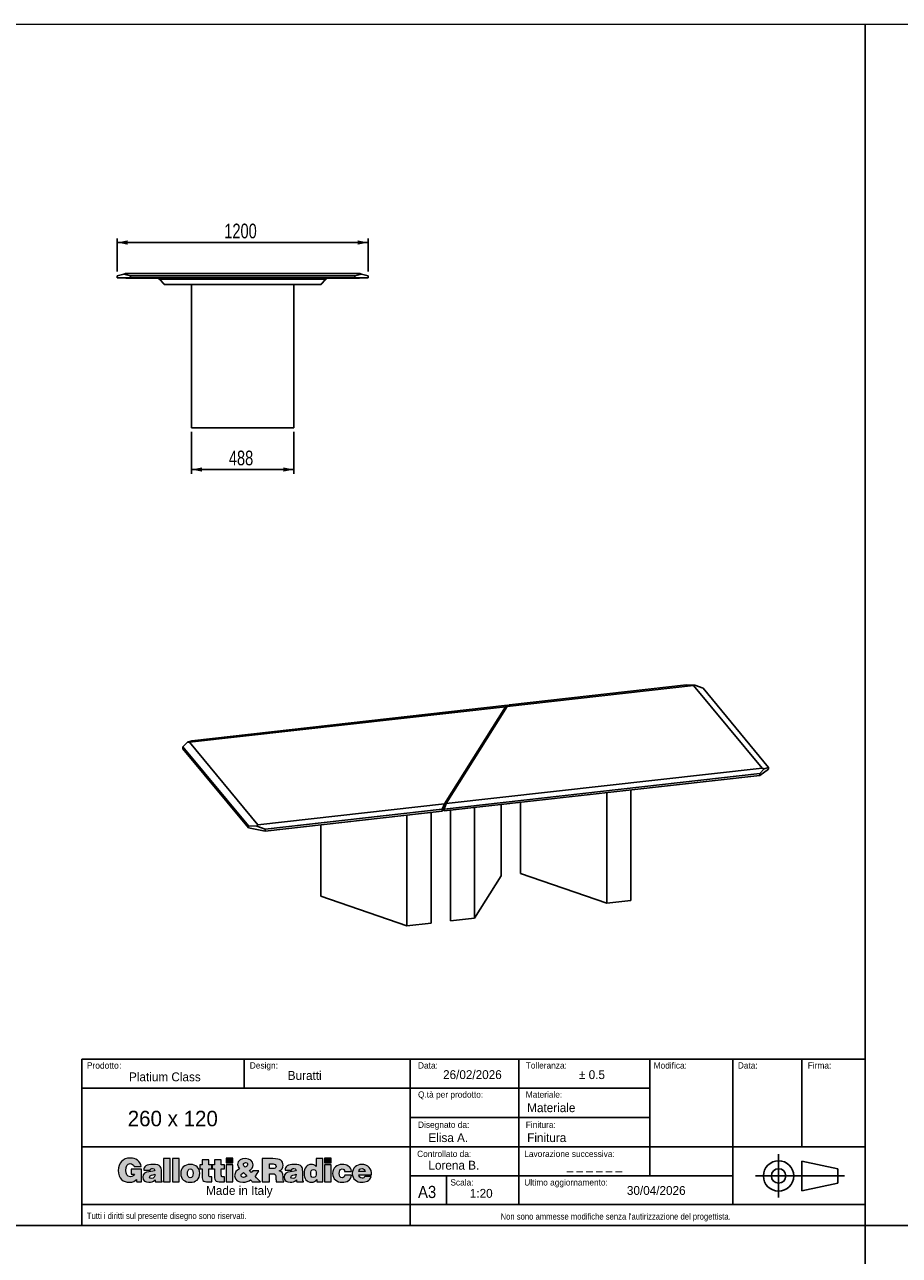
# Model space of a CAD drawing. Header units: millimetres. Extents: x 100 to 18140, y -17694 to 5840.
# Tile 15 of 19: x 4282 to 8464, y -44 to 5840. Entities that reach past the tile are written whole.
import ezdxf

# ---------------------------------------------------------------- set-up
doc = ezdxf.new("R2010")
doc.units = ezdxf.units.MM
doc.header["$LTSCALE"] = 20
doc.linetypes.add('PHANTOM', pattern=[12.7, 6.35, -1.27, 1.27, -1.27, 1.27, -1.27])
doc.layers.add('ANNOTAZIONI', color=8, linetype='Continuous')
doc.styles.add('SLDTEXTSTYLE1', font='GOTHIC.TTF', dxfattribs={"width": 0.913})
doc.styles.add('SLDTEXTSTYLE2', font='arial.ttf', dxfattribs={"width": 0.948})
doc.styles.add('SLDTEXTSTYLE3', font='arial.ttf', dxfattribs={"width": 0.948})
doc.styles.add('SLDTEXTSTYLE4', font='ARIALN.TTF', dxfattribs={"width": 0.87})
doc.dimstyles.new('SLDDIMSTYLE0', dxfattribs={"dimtxt": 70, "dimasz": 50, "dimexe": 0, "dimexo": 0.0625, "dimgap": 17.5, "dimtad": 1, "dimdec": 1, "dimrnd": 1e-09, "dimzin": 12, "dimdsep": 46, "dimtxsty": 'SLDTEXTSTYLE4', "dimsah": 1, "dimcen": 0.09, "dimadec": 0, "dimazin": 3, "dimtfac": 1, "dimtdec": 1, "dimtofl": 0, "dimtmove": 0, "dimatfit": 3, "dimfxl": 1, "dimfrac": 2, "dimtolj": 1, "dimtzin": 12, "dimarcsym": 0})

# ---------------------------------------------------------------- blocks, each defined once
blk = doc.blocks.new('logo_punti di controllo')
at = {"layer": 'ANNOTAZIONI'}
h = blk.add_hatch(color=256, dxfattribs=at)
edge = h.paths.add_edge_path(flags=0)
edge.add_line((564, 61), (564, 214))
edge.add_line((564, 214), (440, 214))
edge.add_line((440, 214), (440, 154))
edge.add_line((440, 154), (480, 154))
edge.add_spline(control_points=[(480, 154), (476, 135), (452, 122), (434, 122), (388, 122), (376, 158), (376, 197), (376, 246), (393, 278), (429, 278), (452, 278), (468, 266), (475, 243)], knot_values=[31.661, 31.661, 31.661, 31.661, 32.661, 32.661, 32.661, 33.661, 33.661, 33.661, 34.661, 34.661, 34.661, 35.661, 35.661, 35.661, 35.661], weights=[1, 1, 1, 1, 1, 1, 1, 1, 1, 1, 1, 1, 1], degree=3, periodic=0)
edge.add_line((475, 243), (561, 243))
edge.add_spline(control_points=[(561, 243), (550, 311), (496, 345), (430, 345), (341, 345), (286, 285), (286, 197), (286, 100), (349, 55), (419, 55), (463, 55), (488, 71), (502, 88)], knot_values=[47.825, 47.825, 47.825, 47.825, 48.825, 48.825, 48.825, 49.825, 49.825, 49.825, 50.825, 50.825, 50.825, 51.825, 51.825, 51.825, 51.825], weights=[1, 1, 1, 1, 1, 1, 1, 1, 1, 1, 1, 1, 1], degree=3, periodic=0)
edge.add_line((502, 88), (506, 61))
edge.add_line((506, 61), (564, 61))
for points in [[(908, 62), (908, 338), (828, 338), (828, 62)], [(1015, 62), (1015, 338), (935, 338), (935, 62)], [(1577, 345), (1577, 289), (1657, 289), (1657, 345)], [(2752, 345), (2752, 289), (2832, 289), (2832, 345)], [(1657, 62), (1657, 263), (1577, 263), (1577, 62)], [(2832, 62), (2832, 263), (2752, 263), (2752, 62)]]:
    blk.add_hatch(color=256, dxfattribs=at).paths.add_polyline_path(points, flags=0)
h = blk.add_hatch(color=256, dxfattribs=at)
edge = h.paths.add_edge_path(flags=0)
edge.add_line((1405, 62), (1405, 119))
edge.add_spline(control_points=[(1405, 119), (1401, 119), (1396, 119), (1392, 119), (1370, 119), (1367, 126), (1367, 144), (1367, 168), (1367, 193), (1367, 217)], knot_values=[0, 0, 0, 0, 1.792, 1.792, 1.792, 2.792, 2.792, 2.792, 13.111, 13.111, 13.111, 13.111], weights=[1, 1, 1, 1, 1, 1, 1, 1, 1, 1], degree=3, periodic=0)
edge.add_line((1367, 217), (1406, 217))
edge.add_line((1406, 217), (1406, 263))
edge.add_line((1406, 263), (1367, 263))
edge.add_line((1367, 263), (1367, 325))
edge.add_line((1367, 325), (1289, 325))
edge.add_line((1289, 325), (1289, 263))
edge.add_line((1289, 263), (1259, 263))
edge.add_line((1259, 263), (1259, 217))
edge.add_line((1259, 217), (1288, 217))
edge.add_spline(control_points=[(1288, 217), (1288, 189), (1288, 161), (1288, 133), (1288, 64), (1300, 56), (1405, 62)], knot_values=[74.044, 74.044, 74.044, 74.044, 85.937, 85.937, 85.937, 86.937, 86.937, 86.937, 86.937], weights=[1, 1, 1, 1, 1, 1, 1], degree=3, periodic=0)
h = blk.add_hatch(color=256, dxfattribs=at)
edge = h.paths.add_edge_path(flags=0)
edge.add_line((1554, 62), (1554, 119))
edge.add_spline(control_points=[(1554, 119), (1550, 119), (1546, 119), (1542, 119), (1520, 119), (1517, 126), (1517, 144), (1517, 168), (1517, 193), (1517, 217)], knot_values=[0, 0, 0, 0, 1.792, 1.792, 1.792, 2.792, 2.792, 2.792, 13.111, 13.111, 13.111, 13.111], weights=[1, 1, 1, 1, 1, 1, 1, 1, 1, 1], degree=3, periodic=0)
edge.add_line((1517, 217), (1555, 217))
edge.add_line((1555, 217), (1555, 263))
edge.add_line((1555, 263), (1517, 263))
edge.add_line((1517, 263), (1517, 325))
edge.add_line((1517, 325), (1438, 325))
edge.add_line((1438, 325), (1438, 263))
edge.add_line((1438, 263), (1409, 263))
edge.add_line((1409, 263), (1409, 217))
edge.add_line((1409, 217), (1437, 217))
edge.add_spline(control_points=[(1437, 217), (1437, 189), (1437, 161), (1437, 133), (1437, 64), (1450, 56), (1554, 62)], knot_values=[74.041, 74.041, 74.041, 74.041, 85.934, 85.934, 85.934, 86.934, 86.934, 86.934, 86.934], weights=[1, 1, 1, 1, 1, 1, 1], degree=3, periodic=0)
h = blk.add_hatch(color=256, dxfattribs=at)
edge = h.paths.add_edge_path(flags=0)
edge.add_line((1866, 85), (1888, 62))
edge.add_line((1888, 62), (1984, 62))
edge.add_line((1984, 62), (1921, 127))
edge.add_spline(control_points=[(1921, 127), (1940, 147), (1954, 170), (1967, 194)], knot_values=[26.367462, 26.367462, 26.367462, 26.367462, 27.367462, 27.367462, 27.367462, 27.367462], weights=[1, 1, 1, 1], degree=3, periodic=0)
edge.add_line((1967, 194), (1894, 194))
edge.add_spline(control_points=[(1894, 194), (1890, 185), (1884, 177), (1876, 171)], knot_values=[37.686462, 37.686462, 37.686462, 37.686462, 38.686462, 38.686462, 38.686462, 38.686462], weights=[1, 1, 1, 1], degree=3, periodic=0)
edge.add_line((1876, 171), (1853, 195))
edge.add_spline(control_points=[(1853, 195), (1881, 211), (1897, 232), (1897, 265), (1897, 310), (1856, 338), (1805, 338), (1762, 338), (1712, 321), (1712, 269), (1712, 248), (1721, 232), (1735, 217)], knot_values=[43.525807, 43.525807, 43.525807, 43.525807, 44.525807, 44.525807, 44.525807, 45.525807, 45.525807, 45.525807, 46.525807, 46.525807, 46.525807, 47.525807, 47.525807, 47.525807, 47.525807], weights=[1, 1, 1, 1, 1, 1, 1, 1, 1, 1, 1, 1, 1], degree=3, periodic=0)
edge.add_spline(control_points=[(1735, 217), (1700, 200), (1677, 172), (1677, 131), (1677, 78), (1724, 55), (1775, 55), (1811, 55), (1848, 70), (1866, 85)], knot_values=[47.525807, 47.525807, 47.525807, 47.525807, 48.525807, 48.525807, 48.525807, 49.525807, 49.525807, 49.525807, 50.525807, 50.525807, 50.525807, 50.525807], weights=[1, 1, 1, 1, 1, 1, 1, 1, 1, 1], degree=3, periodic=0)
edge = h.paths.add_edge_path(flags=0)
edge.add_line((1784, 172), (1820, 134))
edge.add_spline(control_points=[(1820, 134), (1825, 129), (1823, 130), (1812, 123)], knot_values=[0, 0, 0, 0, 1, 1, 1, 1], weights=[1, 1, 1, 1], degree=3, periodic=0)
edge.add_spline(control_points=[(1812, 123), (1804, 119), (1790, 113), (1781, 113), (1765, 113), (1754, 122), (1754, 139), (1754, 154), (1769, 164), (1784, 172)], knot_values=[1, 1, 1, 1, 2, 2, 2, 3, 3, 3, 4, 4, 4, 4], weights=[1, 1, 1, 1, 1, 1, 1, 1, 1, 1], degree=3, periodic=0)
edge = h.paths.add_edge_path(flags=0)
edge.add_spline(control_points=[(1804, 237), (1791, 246), (1781, 256), (1781, 269), (1781, 285), (1794, 290), (1807, 290)], knot_values=[2, 2, 2, 2, 3, 3, 3, 4, 4, 4, 4], weights=[1, 1, 1, 1, 1, 1, 1], degree=3, periodic=0)
edge.add_spline(control_points=[(1807, 290), (1816, 290), (1827, 286), (1831, 278)], knot_values=[0, 0, 0, 0, 1, 1, 1, 1], weights=[1, 1, 1, 1], degree=3, periodic=0)
edge.add_spline(control_points=[(1831, 278), (1838, 255), (1822, 246), (1804, 237)], knot_values=[1, 1, 1, 1, 2, 2, 2, 2], weights=[1, 1, 1, 1], degree=3, periodic=0)
h = blk.add_hatch(color=256, dxfattribs=at)
edge = h.paths.add_edge_path(flags=0)
edge.add_line((2094, 158), (2122, 158))
edge.add_spline(control_points=[(2122, 158), (2164, 158), (2170, 146), (2170, 110), (2170, 86), (2172, 68), (2175, 62)], knot_values=[0, 0, 0, 0, 1, 1, 1, 2, 2, 2, 2], weights=[1, 1, 1, 1, 1, 1, 1], degree=3, periodic=0)
edge.add_line((2175, 62), (2266, 62))
edge.add_line((2266, 62), (2266, 70))
edge.add_spline(control_points=[(2266, 70), (2256, 70), (2257, 83), (2257, 119), (2257, 174), (2239, 181), (2210, 192)], knot_values=[16.174, 16.174, 16.174, 16.174, 17.174, 17.174, 17.174, 18.174, 18.174, 18.174, 18.174], weights=[1, 1, 1, 1, 1, 1, 1], degree=3, periodic=0)
edge.add_spline(control_points=[(2210, 192), (2242, 201), (2256, 228), (2256, 259), (2256, 313), (2226, 338), (2134, 338), (2091, 338), (2047, 338), (2004, 338)], knot_values=[18.174, 18.174, 18.174, 18.174, 19.174, 19.174, 19.174, 20.174, 20.174, 20.174, 38.639, 38.639, 38.639, 38.639], weights=[1, 1, 1, 1, 1, 1, 1, 1, 1, 1], degree=3, periodic=0)
edge.add_line((2004, 338), (2004, 62))
edge.add_line((2004, 62), (2094, 62))
edge.add_line((2094, 62), (2094, 158))
edge = h.paths.add_edge_path(flags=0)
edge.add_line((2094, 219), (2094, 274))
edge.add_spline(control_points=[(2094, 274), (2108, 274), (2122, 274), (2136, 274), (2157, 274), (2173, 264), (2173, 245), (2173, 226), (2158, 219), (2130, 219), (2118, 219), (2106, 219), (2094, 219)], knot_values=[0, 0, 0, 0, 5.974, 5.974, 5.974, 6.974, 6.974, 6.974, 7.974, 7.974, 7.974, 13.024, 13.024, 13.024, 13.024], weights=[1, 1, 1, 1, 1, 1, 1, 1, 1, 1, 1, 1, 1], degree=3, periodic=0)
h = blk.add_hatch(color=256, dxfattribs=at)
edge = h.paths.add_edge_path(flags=0)
edge.add_line((2659, 62), (2730, 62))
edge.add_line((2730, 62), (2730, 338))
edge.add_line((2730, 338), (2651, 338))
edge.add_line((2651, 338), (2651, 243))
edge.add_spline(control_points=[(2651, 243), (2634, 262), (2616, 269), (2591, 269), (2543, 269), (2506, 225), (2506, 159), (2506, 102), (2537, 56), (2597, 56), (2623, 56), (2640, 64), (2659, 89)], knot_values=[63.921, 63.921, 63.921, 63.921, 64.921, 64.921, 64.921, 65.921, 65.921, 65.921, 66.921, 66.921, 66.921, 67.921, 67.921, 67.921, 67.921], weights=[1, 1, 1, 1, 1, 1, 1, 1, 1, 1, 1, 1, 1], degree=3, periodic=0)
edge.add_line((2659, 89), (2659, 62))
edge = h.paths.add_edge_path(flags=0)
edge.add_spline(control_points=[(2619, 207), (2646, 207), (2653, 183), (2653, 161), (2653, 137), (2645, 114), (2617, 114)], knot_values=[2, 2, 2, 2, 3, 3, 3, 4, 4, 4, 4], weights=[1, 1, 1, 1, 1, 1, 1], degree=3, periodic=0)
edge.add_spline(control_points=[(2617, 114), (2591, 114), (2586, 138), (2586, 159), (2586, 182), (2593, 207), (2619, 207)], knot_values=[0, 0, 0, 0, 1, 1, 1, 2, 2, 2, 2], weights=[1, 1, 1, 1, 1, 1, 1], degree=3, periodic=0)
h = blk.add_hatch(color=256, dxfattribs=at)
edge = h.paths.add_edge_path(flags=0)
edge.add_line((730, 62), (812, 62))
edge.add_line((812, 62), (812, 66))
edge.add_spline(control_points=[(812, 66), (802, 74), (802, 80), (802, 92), (802, 123), (802, 154), (802, 185), (802, 233), (796, 269), (701, 269), (621, 269), (591, 244), (591, 201)], knot_values=[0.543, 0.543, 0.543, 0.543, 1.543, 1.543, 1.543, 14.848, 14.848, 14.848, 15.848, 15.848, 15.848, 16.848, 16.848, 16.848, 16.848], weights=[1, 1, 1, 1, 1, 1, 1, 1, 1, 1, 1, 1, 1], degree=3, periodic=0)
edge.add_line((591, 201), (668, 201))
edge.add_spline(control_points=[(668, 201), (670, 218), (685, 221), (696, 221), (704, 221), (722, 219), (722, 204), (722, 167), (579, 208), (579, 117), (579, 75), (613, 56), (651, 56), (680, 56), (703, 62), (726, 84)], knot_values=[27.71, 27.71, 27.71, 27.71, 28.71, 28.71, 28.71, 29.71, 29.71, 29.71, 30.71, 30.71, 30.71, 31.71, 31.71, 31.71, 32.71, 32.71, 32.71, 32.71], weights=[1, 1, 1, 1, 1, 1, 1, 1, 1, 1, 1, 1, 1, 1, 1, 1], degree=3, periodic=0)
edge.add_line((726, 84), (730, 62))
edge = h.paths.add_edge_path(flags=0)
edge.add_spline(control_points=[(722, 151), (724, 123), (715, 102), (687, 102)], knot_values=[2, 2, 2, 2, 3, 3, 3, 3], weights=[1, 1, 1, 1], degree=3, periodic=0)
edge.add_spline(control_points=[(687, 102), (671, 102), (661, 108), (661, 118), (661, 144), (696, 138), (722, 151)], knot_values=[0, 0, 0, 0, 1, 1, 1, 2, 2, 2, 2], weights=[1, 1, 1, 1, 1, 1, 1], degree=3, periodic=0)
h = blk.add_hatch(color=256, dxfattribs=at)
edge = h.paths.add_edge_path(flags=0)
edge.add_spline(control_points=[(1260, 164), (1260, 227), (1217, 269), (1146, 269), (1078, 269), (1032, 230), (1032, 160)], knot_values=[2, 2, 2, 2, 3, 3, 3, 4, 4, 4, 4], weights=[1, 1, 1, 1, 1, 1, 1], degree=3, periodic=0)
edge.add_spline(control_points=[(1032, 160), (1032, 92), (1082, 56), (1146, 56), (1211, 56), (1260, 91), (1260, 164)], knot_values=[0, 0, 0, 0, 1, 1, 1, 2, 2, 2, 2], weights=[1, 1, 1, 1, 1, 1, 1], degree=3, periodic=0)
edge = h.paths.add_edge_path(flags=0)
edge.add_spline(control_points=[(1146, 110), (1126, 110), (1112, 126), (1112, 164), (1112, 187), (1120, 215), (1147, 215)], knot_values=[2, 2, 2, 2, 3, 3, 3, 4, 4, 4, 4], weights=[1, 1, 1, 1, 1, 1, 1], degree=3, periodic=0)
edge.add_spline(control_points=[(1147, 215), (1168, 216), (1181, 194), (1181, 164), (1181, 126), (1168, 110), (1146, 110)], knot_values=[0, 0, 0, 0, 1, 1, 1, 2, 2, 2, 2], weights=[1, 1, 1, 1, 1, 1, 1], degree=3, periodic=0)
h = blk.add_hatch(color=256, dxfattribs=at)
edge = h.paths.add_edge_path(flags=0)
edge.add_line((2419, 62), (2501, 62))
edge.add_line((2501, 62), (2501, 66))
edge.add_spline(control_points=[(2501, 66), (2491, 74), (2490, 80), (2490, 92), (2490, 123), (2490, 154), (2490, 185), (2490, 233), (2485, 269), (2390, 269), (2310, 269), (2280, 244), (2280, 201)], knot_values=[0.543, 0.543, 0.543, 0.543, 1.543, 1.543, 1.543, 14.848, 14.848, 14.848, 15.848, 15.848, 15.848, 16.848, 16.848, 16.848, 16.848], weights=[1, 1, 1, 1, 1, 1, 1, 1, 1, 1, 1, 1, 1], degree=3, periodic=0)
edge.add_line((2280, 201), (2357, 201))
edge.add_spline(control_points=[(2357, 201), (2358, 218), (2373, 221), (2385, 221), (2393, 221), (2411, 219), (2411, 204), (2411, 167), (2268, 208), (2268, 117), (2268, 75), (2301, 56), (2339, 56), (2369, 56), (2392, 62), (2415, 84)], knot_values=[27.709, 27.709, 27.709, 27.709, 28.709, 28.709, 28.709, 29.709, 29.709, 29.709, 30.709, 30.709, 30.709, 31.709, 31.709, 31.709, 32.709, 32.709, 32.709, 32.709], weights=[1, 1, 1, 1, 1, 1, 1, 1, 1, 1, 1, 1, 1, 1, 1, 1], degree=3, periodic=0)
edge.add_line((2415, 84), (2419, 62))
edge = h.paths.add_edge_path(flags=0)
edge.add_spline(control_points=[(2411, 151), (2412, 123), (2403, 102), (2375, 102)], knot_values=[2, 2, 2, 2, 3, 3, 3, 3], weights=[1, 1, 1, 1], degree=3, periodic=0)
edge.add_spline(control_points=[(2375, 102), (2360, 102), (2350, 108), (2350, 118), (2350, 144), (2385, 138), (2411, 151)], knot_values=[0, 0, 0, 0, 1, 1, 1, 2, 2, 2, 2], weights=[1, 1, 1, 1, 1, 1, 1], degree=3, periodic=0)
h = blk.add_hatch(color=256, dxfattribs=at)
edge = h.paths.add_edge_path(flags=0)
edge.add_line((2991, 186), (3072, 186))
edge.add_spline(control_points=[(3072, 186), (3067, 246), (3016, 269), (2962, 269), (2896, 269), (2848, 229), (2848, 161), (2848, 93), (2898, 56), (2962, 56), (3018, 56), (3067, 79), (3074, 140)], knot_values=[0, 0, 0, 0, 1, 1, 1, 2, 2, 2, 3, 3, 3, 4, 4, 4, 4], weights=[1, 1, 1, 1, 1, 1, 1, 1, 1, 1, 1, 1, 1], degree=3, periodic=0)
edge.add_line((3074, 140), (2993, 140))
edge.add_spline(control_points=[(2993, 140), (2991, 124), (2983, 110), (2962, 110), (2939, 110), (2927, 130), (2927, 160), (2927, 184), (2932, 215), (2962, 215), (2971, 215), (2978, 212), (2983, 207)], knot_values=[15.404, 15.404, 15.404, 15.404, 16.404, 16.404, 16.404, 17.404, 17.404, 17.404, 18.404, 18.404, 18.404, 19.404, 19.404, 19.404, 19.404], weights=[1, 1, 1, 1, 1, 1, 1, 1, 1, 1, 1, 1, 1], degree=3, periodic=0)
edge.add_spline(control_points=[(2983, 207), (2988, 202), (2991, 195), (2991, 186)], knot_values=[19.404, 19.404, 19.404, 19.404, 20.404, 20.404, 20.404, 20.404], weights=[1, 1, 1, 1], degree=3, periodic=0)
h = blk.add_hatch(color=256, dxfattribs=at)
edge = h.paths.add_edge_path(flags=0)
edge.add_line((3162, 144), (3314, 144))
edge.add_spline(control_points=[(3314, 144), (3316, 217), (3271, 269), (3196, 269), (3132, 269), (3083, 226), (3083, 161), (3083, 93), (3132, 56), (3197, 56), (3244, 56), (3294, 73), (3308, 123)], knot_values=[0, 0, 0, 0, 1, 1, 1, 2, 2, 2, 3, 3, 3, 4, 4, 4, 4], weights=[1, 1, 1, 1, 1, 1, 1, 1, 1, 1, 1, 1, 1], degree=3, periodic=0)
edge.add_line((3308, 123), (3232, 123))
edge.add_spline(control_points=[(3232, 123), (3226, 111), (3214, 105), (3202, 105), (3181, 105), (3162, 121), (3162, 144)], knot_values=[14.806, 14.806, 14.806, 14.806, 15.806, 15.806, 15.806, 16.806, 16.806, 16.806, 16.806], weights=[1, 1, 1, 1, 1, 1, 1], degree=3, periodic=0)
edge = h.paths.add_edge_path(flags=0)
edge.add_line((3235, 185), (3162, 185))
edge.add_spline(control_points=[(3162, 185), (3162, 207), (3176, 220), (3199, 220), (3218, 220), (3235, 203), (3235, 185)], knot_values=[0, 0, 0, 0, 1, 1, 1, 2, 2, 2, 2], weights=[1, 1, 1, 1, 1, 1, 1], degree=3, periodic=0)
at = {"color": 7, "linetype": 'Continuous', "lineweight": 18}
for points, knots in [([(561, 243), (550, 311), (496, 345), (430, 345), (341, 345), (286, 285), (286, 197), (286, 100), (349, 55), (419, 55), (463, 55), (488, 71), (502, 88)], [47.825, 47.825, 47.825, 47.825, 48.825, 48.825, 48.825, 49.825, 49.825, 49.825, 50.825, 50.825, 50.825, 51.825, 51.825, 51.825, 51.825]), ([(1853, 195), (1881, 211), (1897, 232), (1897, 265), (1897, 310), (1856, 338), (1805, 338), (1762, 338), (1712, 321), (1712, 269), (1712, 248), (1721, 232), (1735, 217)], [43.525807, 43.525807, 43.525807, 43.525807, 44.525807, 44.525807, 44.525807, 45.525807, 45.525807, 45.525807, 46.525807, 46.525807, 46.525807, 47.525807, 47.525807, 47.525807, 47.525807]), ([(2210, 192), (2242, 201), (2256, 228), (2256, 259), (2256, 313), (2226, 338), (2134, 338), (2091, 338), (2047, 338), (2004, 338)], [18.174, 18.174, 18.174, 18.174, 19.174, 19.174, 19.174, 20.174, 20.174, 20.174, 38.639, 38.639, 38.639, 38.639]), ([(480, 154), (476, 135), (452, 122), (434, 122), (388, 122), (376, 158), (376, 197), (376, 246), (393, 278), (429, 278), (452, 278), (468, 266), (475, 243)], [31.661, 31.661, 31.661, 31.661, 32.661, 32.661, 32.661, 33.661, 33.661, 33.661, 34.661, 34.661, 34.661, 35.661, 35.661, 35.661, 35.661]), ([(668, 201), (670, 218), (685, 221), (696, 221), (704, 221), (722, 219), (722, 204), (722, 167), (579, 208), (579, 117), (579, 75), (613, 56), (651, 56), (680, 56), (703, 62), (726, 84)], [27.71, 27.71, 27.71, 27.71, 28.71, 28.71, 28.71, 29.71, 29.71, 29.71, 30.71, 30.71, 30.71, 31.71, 31.71, 31.71, 32.71, 32.71, 32.71, 32.71]), ([(812, 66), (802, 74), (802, 80), (802, 92), (802, 123), (802, 154), (802, 185), (802, 233), (796, 269), (701, 269), (621, 269), (591, 244), (591, 201)], [0.543, 0.543, 0.543, 0.543, 1.543, 1.543, 1.543, 14.848, 14.848, 14.848, 15.848, 15.848, 15.848, 16.848, 16.848, 16.848, 16.848]), ([(687, 102), (671, 102), (661, 108), (661, 118), (661, 144), (696, 138), (722, 151)], [0, 0, 0, 0, 1, 1, 1, 2, 2, 2, 2]), ([(1260, 164), (1260, 227), (1217, 269), (1146, 269), (1078, 269), (1032, 230), (1032, 160)], [2, 2, 2, 2, 3, 3, 3, 4, 4, 4, 4]), ([(1032, 160), (1032, 92), (1082, 56), (1146, 56), (1211, 56), (1260, 91), (1260, 164)], [0, 0, 0, 0, 1, 1, 1, 2, 2, 2, 2]), ([(1146, 110), (1126, 110), (1112, 126), (1112, 164), (1112, 187), (1120, 215), (1147, 215)], [2, 2, 2, 2, 3, 3, 3, 4, 4, 4, 4]), ([(1147, 215), (1168, 216), (1181, 194), (1181, 164), (1181, 126), (1168, 110), (1146, 110)], [0, 0, 0, 0, 1, 1, 1, 2, 2, 2, 2]), ([(1288, 217), (1288, 189), (1288, 161), (1288, 133), (1288, 64), (1300, 56), (1405, 62)], [74.044, 74.044, 74.044, 74.044, 85.937, 85.937, 85.937, 86.937, 86.937, 86.937, 86.937]), ([(1405, 119), (1401, 119), (1396, 119), (1392, 119), (1370, 119), (1367, 126), (1367, 144), (1367, 168), (1367, 193), (1367, 217)], [0, 0, 0, 0, 1.792, 1.792, 1.792, 2.792, 2.792, 2.792, 13.111, 13.111, 13.111, 13.111]), ([(1437, 217), (1437, 189), (1437, 161), (1437, 133), (1437, 64), (1450, 56), (1554, 62)], [74.041, 74.041, 74.041, 74.041, 85.934, 85.934, 85.934, 86.934, 86.934, 86.934, 86.934]), ([(1554, 119), (1550, 119), (1546, 119), (1542, 119), (1520, 119), (1517, 126), (1517, 144), (1517, 168), (1517, 193), (1517, 217)], [0, 0, 0, 0, 1.792, 1.792, 1.792, 2.792, 2.792, 2.792, 13.111, 13.111, 13.111, 13.111]), ([(1735, 217), (1700, 200), (1677, 172), (1677, 131), (1677, 78), (1724, 55), (1775, 55), (1811, 55), (1848, 70), (1866, 85)], [47.525807, 47.525807, 47.525807, 47.525807, 48.525807, 48.525807, 48.525807, 49.525807, 49.525807, 49.525807, 50.525807, 50.525807, 50.525807, 50.525807]), ([(1812, 123), (1804, 119), (1790, 113), (1781, 113), (1765, 113), (1754, 122), (1754, 139), (1754, 154), (1769, 164), (1784, 172)], [1, 1, 1, 1, 2, 2, 2, 3, 3, 3, 4, 4, 4, 4]), ([(1804, 237), (1791, 246), (1781, 256), (1781, 269), (1781, 285), (1794, 290), (1807, 290)], [2, 2, 2, 2, 3, 3, 3, 4, 4, 4, 4]), ([(2094, 274), (2108, 274), (2122, 274), (2136, 274), (2157, 274), (2173, 264), (2173, 245), (2173, 226), (2158, 219), (2130, 219), (2118, 219), (2106, 219), (2094, 219)], [0, 0, 0, 0, 5.974, 5.974, 5.974, 6.974, 6.974, 6.974, 7.974, 7.974, 7.974, 13.024, 13.024, 13.024, 13.024]), ([(2122, 158), (2164, 158), (2170, 146), (2170, 110), (2170, 86), (2172, 68), (2175, 62)], [0, 0, 0, 0, 1, 1, 1, 2, 2, 2, 2]), ([(2266, 70), (2256, 70), (2257, 83), (2257, 119), (2257, 174), (2239, 181), (2210, 192)], [16.174, 16.174, 16.174, 16.174, 17.174, 17.174, 17.174, 18.174, 18.174, 18.174, 18.174]), ([(2357, 201), (2358, 218), (2373, 221), (2385, 221), (2393, 221), (2411, 219), (2411, 204), (2411, 167), (2268, 208), (2268, 117), (2268, 75), (2301, 56), (2339, 56), (2369, 56), (2392, 62), (2415, 84)], [27.709, 27.709, 27.709, 27.709, 28.709, 28.709, 28.709, 29.709, 29.709, 29.709, 30.709, 30.709, 30.709, 31.709, 31.709, 31.709, 32.709, 32.709, 32.709, 32.709]), ([(2501, 66), (2491, 74), (2490, 80), (2490, 92), (2490, 123), (2490, 154), (2490, 185), (2490, 233), (2485, 269), (2390, 269), (2310, 269), (2280, 244), (2280, 201)], [0.543, 0.543, 0.543, 0.543, 1.543, 1.543, 1.543, 14.848, 14.848, 14.848, 15.848, 15.848, 15.848, 16.848, 16.848, 16.848, 16.848]), ([(2375, 102), (2360, 102), (2350, 108), (2350, 118), (2350, 144), (2385, 138), (2411, 151)], [0, 0, 0, 0, 1, 1, 1, 2, 2, 2, 2]), ([(2651, 243), (2634, 262), (2616, 269), (2591, 269), (2543, 269), (2506, 225), (2506, 159), (2506, 102), (2537, 56), (2597, 56), (2623, 56), (2640, 64), (2659, 89)], [63.921, 63.921, 63.921, 63.921, 64.921, 64.921, 64.921, 65.921, 65.921, 65.921, 66.921, 66.921, 66.921, 67.921, 67.921, 67.921, 67.921]), ([(2617, 114), (2591, 114), (2586, 138), (2586, 159), (2586, 182), (2593, 207), (2619, 207)], [0, 0, 0, 0, 1, 1, 1, 2, 2, 2, 2]), ([(2619, 207), (2646, 207), (2653, 183), (2653, 161), (2653, 137), (2645, 114), (2617, 114)], [2, 2, 2, 2, 3, 3, 3, 4, 4, 4, 4]), ([(3072, 186), (3067, 246), (3016, 269), (2962, 269), (2896, 269), (2848, 229), (2848, 161), (2848, 93), (2898, 56), (2962, 56), (3018, 56), (3067, 79), (3074, 140)], [0, 0, 0, 0, 1, 1, 1, 2, 2, 2, 3, 3, 3, 4, 4, 4, 4]), ([(2993, 140), (2991, 124), (2983, 110), (2962, 110), (2939, 110), (2927, 130), (2927, 160), (2927, 184), (2932, 215), (2962, 215), (2971, 215), (2978, 212), (2983, 207)], [15.404, 15.404, 15.404, 15.404, 16.404, 16.404, 16.404, 17.404, 17.404, 17.404, 18.404, 18.404, 18.404, 19.404, 19.404, 19.404, 19.404]), ([(3314, 144), (3316, 217), (3271, 269), (3196, 269), (3132, 269), (3083, 226), (3083, 161), (3083, 93), (3132, 56), (3197, 56), (3244, 56), (3294, 73), (3308, 123)], [0, 0, 0, 0, 1, 1, 1, 2, 2, 2, 3, 3, 3, 4, 4, 4, 4]), ([(3162, 185), (3162, 207), (3176, 220), (3199, 220), (3218, 220), (3235, 203), (3235, 185)], [0, 0, 0, 0, 1, 1, 1, 2, 2, 2, 2]), ([(3232, 123), (3226, 111), (3214, 105), (3202, 105), (3181, 105), (3162, 121), (3162, 144)], [14.806, 14.806, 14.806, 14.806, 15.806, 15.806, 15.806, 16.806, 16.806, 16.806, 16.806])]:
    blk.add_open_spline(points, degree=3, knots=knots, dxfattribs=at)
for points, degree in [([(828, 338), (828, 200), (828, 62)], 2), ([(908, 338), (868, 338), (828, 338)], 2), ([(908, 62), (908, 200), (908, 338)], 2), ([(935, 338), (935, 200), (935, 62)], 2), ([(1015, 338), (975, 338), (935, 338)], 2), ([(1015, 62), (1015, 200), (1015, 338)], 2), ([(1289, 325), (1289, 304), (1289, 284), (1289, 263)], 3), ([(1367, 325), (1341, 325), (1315, 325), (1289, 325)], 3), ([(1367, 263), (1367, 284), (1367, 304), (1367, 325)], 3), ([(1438, 325), (1438, 304), (1438, 284), (1438, 263)], 3), ([(1517, 325), (1491, 325), (1465, 325), (1438, 325)], 3), ([(1517, 263), (1517, 284), (1517, 304), (1517, 325)], 3), ([(1577, 345), (1577, 317), (1577, 289)], 2), ([(1657, 345), (1617, 345), (1577, 345)], 2), ([(1657, 289), (1657, 317), (1657, 345)], 2), ([(2004, 338), (2004, 246), (2004, 154), (2004, 62)], 3), ([(2651, 338), (2651, 306), (2651, 274), (2651, 243)], 3), ([(2730, 338), (2704, 338), (2677, 338), (2651, 338)], 3), ([(2730, 62), (2730, 154), (2730, 246), (2730, 338)], 3), ([(2752, 345), (2752, 317), (2752, 289)], 2), ([(2832, 345), (2792, 345), (2752, 345)], 2), ([(2832, 289), (2832, 317), (2832, 345)], 2), ([(440, 214), (440, 194), (440, 174), (440, 154)], 3), ([(564, 214), (523, 214), (482, 214), (440, 214)], 3), ([(440, 154), (454, 154), (467, 154), (480, 154)], 3), ([(475, 243), (503, 243), (532, 243), (561, 243)], 3), ([(564, 61), (564, 112), (564, 163), (564, 214)], 3), ([(591, 201), (617, 201), (642, 201), (668, 201)], 3), ([(722, 151), (724, 123), (715, 102), (687, 102)], 3), ([(1259, 263), (1259, 248), (1259, 232), (1259, 217)], 3), ([(1289, 263), (1279, 263), (1269, 263), (1259, 263)], 3), ([(1259, 217), (1269, 217), (1278, 217), (1288, 217)], 3), ([(1406, 263), (1393, 263), (1380, 263), (1367, 263)], 3), ([(1367, 217), (1380, 217), (1393, 217), (1406, 217)], 3), ([(1406, 217), (1406, 232), (1406, 248), (1406, 263)], 3), ([(1409, 263), (1409, 248), (1409, 232), (1409, 217)], 3), ([(1438, 263), (1429, 263), (1419, 263), (1409, 263)], 3), ([(1409, 217), (1418, 217), (1428, 217), (1437, 217)], 3), ([(1555, 263), (1542, 263), (1530, 263), (1517, 263)], 3), ([(1517, 217), (1530, 217), (1542, 217), (1555, 217)], 3), ([(1555, 217), (1555, 232), (1555, 248), (1555, 263)], 3), ([(1577, 289), (1617, 289), (1657, 289)], 2), ([(1577, 263), (1577, 162), (1577, 62)], 2), ([(1657, 263), (1617, 263), (1577, 263)], 2), ([(1657, 62), (1657, 162), (1657, 263)], 2), ([(1784, 172), (1796, 159), (1808, 147), (1820, 134)], 3), ([(1831, 278), (1838, 255), (1822, 246), (1804, 237)], 3), ([(1807, 290), (1816, 290), (1827, 286), (1831, 278)], 3), ([(1876, 171), (1868, 179), (1860, 187), (1853, 195)], 3), ([(1894, 194), (1890, 185), (1884, 177), (1876, 171)], 3), ([(1967, 194), (1943, 194), (1919, 194), (1894, 194)], 3), ([(1921, 127), (1940, 147), (1954, 170), (1967, 194)], 3), ([(2094, 219), (2094, 237), (2094, 255), (2094, 274)], 3), ([(2094, 158), (2103, 158), (2113, 158), (2122, 158)], 3), ([(2094, 62), (2094, 94), (2094, 126), (2094, 158)], 3), ([(2280, 201), (2305, 201), (2331, 201), (2357, 201)], 3), ([(2411, 151), (2412, 123), (2403, 102), (2375, 102)], 3), ([(2752, 289), (2792, 289), (2832, 289)], 2), ([(2752, 263), (2752, 162), (2752, 62)], 2), ([(2832, 263), (2792, 263), (2752, 263)], 2), ([(2832, 62), (2832, 162), (2832, 263)], 2), ([(2983, 207), (2988, 202), (2991, 195), (2991, 186)], 3), ([(2991, 186), (3018, 186), (3045, 186), (3072, 186)], 3), ([(3235, 185), (3211, 185), (3186, 185), (3162, 185)], 3), ([(502, 88), (504, 79), (505, 70), (506, 61)], 3), ([(506, 61), (525, 61), (545, 61), (564, 61)], 3), ([(726, 84), (727, 76), (729, 69), (730, 62)], 3), ([(730, 62), (757, 62), (785, 62), (812, 62)], 3), ([(812, 62), (812, 63), (812, 65), (812, 66)], 3), ([(828, 62), (868, 62), (908, 62)], 2), ([(935, 62), (975, 62), (1015, 62)], 2), ([(1405, 62), (1405, 81), (1405, 100), (1405, 119)], 3), ([(1554, 62), (1554, 81), (1554, 100), (1554, 119)], 3), ([(1577, 62), (1617, 62), (1657, 62)], 2), ([(1820, 134), (1825, 129), (1823, 130), (1812, 123)], 3), ([(1866, 85), (1873, 78), (1881, 70), (1888, 62)], 3), ([(1888, 62), (1920, 62), (1952, 62), (1984, 62)], 3), ([(1984, 62), (1963, 84), (1942, 105), (1921, 127)], 3), ([(2004, 62), (2034, 62), (2064, 62), (2094, 62)], 3), ([(2175, 62), (2205, 62), (2236, 62), (2266, 62)], 3), ([(2266, 62), (2266, 65), (2266, 68), (2266, 70)], 3), ([(2415, 84), (2416, 76), (2417, 69), (2419, 62)], 3), ([(2419, 62), (2446, 62), (2474, 62), (2501, 62)], 3), ([(2501, 62), (2501, 63), (2501, 65), (2501, 66)], 3), ([(2659, 89), (2659, 80), (2659, 71), (2659, 62)], 3), ([(2659, 62), (2683, 62), (2707, 62), (2730, 62)], 3), ([(2752, 62), (2792, 62), (2832, 62)], 2), ([(3074, 140), (3047, 140), (3020, 140), (2993, 140)], 3), ([(3162, 144), (3213, 144), (3264, 144), (3314, 144)], 3), ([(3308, 123), (3282, 123), (3257, 123), (3232, 123)], 3)]:
    blk.add_open_spline(points, degree=degree, dxfattribs=at)
blk = doc.blocks.new('SW_NOTE_0')
at = {"layer": 'ANNOTAZIONI', "color": 0, "attachment_point": 1}
for s, insert, char_height, style in [('Prodotto', (0, 39.3), 30.48, 'SLDTEXTSTYLE2'), (':', (155.5, 38.8), 30, 'SLDTEXTSTYLE1')]:
    blk.add_mtext(s, dxfattribs=dict(at, insert=insert, char_height=char_height, style=style))
blk = doc.blocks.new('_D_4')
at = {"layer": 'ANNOTAZIONI', "transparency": 16777216}
for p, q in [((5080.3, 3893.2), (5080.3, 3693.2)), ((5568.3, 3893.2), (5568.3, 3693.2)), ((5080.3, 3713.2), (5568.3, 3713.2))]:
    blk.add_line(p, q, dxfattribs=at)
for points in [[(5080.3, 3713.2), (5130.3, 3703), (5130.3, 3723.3)], [(5568.3, 3713.2), (5518.3, 3723.3), (5518.3, 3703)]]:
    blk.add_solid(points, dxfattribs=at)
at = {"layer": 'ANNOTAZIONI', "transparency": 16777216, "insert": (5258.5, 3803.4), "char_height": 70, "attachment_point": 1, "style": 'SLDTEXTSTYLE4'}
blk.add_mtext('488', dxfattribs=at)
blk = doc.blocks.new('_D_5')
at = {"layer": 'ANNOTAZIONI', "transparency": 16777216}
for p, q in [((4724.3, 4659.7), (4724.3, 4818.3)), ((4724.3, 4798.3), (5924.3, 4798.3)), ((5924.3, 4659.7), (5924.3, 4818.3))]:
    blk.add_line(p, q, dxfattribs=at)
for points in [[(4724.3, 4798.3), (4774.3, 4788.1), (4774.3, 4808.5)], [(5924.3, 4798.3), (5874.3, 4808.5), (5874.3, 4788.1)]]:
    blk.add_solid(points, dxfattribs=at)
at = {"layer": 'ANNOTAZIONI', "transparency": 16777216, "insert": (5236.6, 4888.5), "char_height": 70, "attachment_point": 1, "style": 'SLDTEXTSTYLE4'}
blk.add_mtext('1200', dxfattribs=at)

msp = doc.modelspace()

# ---------------------------------------------------------------- linework, layer by layer
at = {"color": 7, "linetype": 'Continuous', "lineweight": 18}
for p, q in [((8300, 5840), (100, 5840)), ((8300, 100), (8300, 5840)), ((16500, 5840), (8300, 5840)), ((8300, 5840), (8300, 100)), ((100, 100), (8300, 100)), ((8300, 100), (100, 100)), ((8300, 100), (16500, 100)), ((8300, -5640), (8300, 100)), ((16500, 100), (8300, 100)), ((8300, 100), (8300, -5640))]:
    msp.add_line(p, q, dxfattribs=at)
at = {"color": 7, "linetype": 'Continuous', "lineweight": 25}
for p, q in [((4756.13, 4647.63), (4764.31, 4649.68)), ((4764.31, 4649.68), (5884.31, 4649.68)), ((5892.49, 4647.63), (5884.31, 4649.68)), ((4724.31, 4639.68), (4756.13, 4647.63)), ((4724.31, 4629.68), (4724.31, 4639.68)), ((4787.95, 4629.68), (4724.31, 4629.68)), ((4756.13, 4647.63), (4787.95, 4639.68)), ((4766.31, 4628.18), (4766.31, 4629.68)), ((4828.78, 4628.18), (4766.31, 4628.18)), ((4787.95, 4639.68), (4787.95, 4629.68)), ((5860.67, 4639.68), (4787.95, 4639.68)), ((4787.95, 4629.68), (5860.67, 4629.68)), ((4828.78, 4629.68), (4828.78, 4628.18)), ((5819.85, 4628.18), (4828.78, 4628.18)), ((4924.31, 4623.18), (4924.31, 4628.18)), ((4924.48, 4623), (4924.31, 4623.18)), ((4949.31, 4598.18), (4924.48, 4623)), ((4929.31, 4623.18), (5719.31, 4623.18)), ((4952.85, 4598.18), (4949.31, 4598.18)), ((5695.78, 4598.18), (4952.85, 4598.18)), ((5080.31, 3913.18), (5080.31, 4598.18)), ((5080.31, 4598.18), (5080.31, 3913.18)), ((5080.31, 4598.18), (5080.31, 3913.18)), ((5568.32, 3913.18), (5568.32, 4598.18)), ((5568.32, 3913.18), (5568.32, 4598.18)), ((5699.31, 4598.18), (5695.78, 4598.18)), ((5724.14, 4623), (5699.31, 4598.18)), ((5724.31, 4623.18), (5724.14, 4623)), ((5724.31, 4628.18), (5724.31, 4623.18)), ((5819.85, 4628.18), (5819.85, 4629.68)), ((5882.31, 4628.18), (5819.85, 4628.18)), ((5860.67, 4639.68), (5892.49, 4647.63)), ((5860.67, 4629.68), (5860.67, 4639.68)), ((5924.31, 4629.68), (5860.67, 4629.68)), ((5882.31, 4629.68), (5882.31, 4628.18)), ((5892.49, 4647.63), (5924.31, 4639.68)), ((5924.31, 4639.68), (5924.31, 4629.68)), ((5568.32, 3913.18), (5080.31, 3913.18)), ((5080.31, 3913.18), (5080.31, 3913.18)), ((5080.31, 3913.18), (5080.31, 3913.18)), ((5568.32, 3913.18), (5568.32, 3913.18)), ((7480.45, 2680.9), (6589.06, 2580.53)), ((6599.46, 2587.82), (7446.15, 2683.16)), ((7485.88, 2682.77), (7446.15, 2683.16)), ((7485.88, 2682.77), (7480.45, 2680.9)), ((7807.7, 2286.11), (7480.45, 2680.9)), ((7525.61, 2667.58), (7485.88, 2682.77)), ((7525.61, 2667.58), (7839.04, 2289.45)), ((6580.22, 2579.53), (5070.42, 2409.52)), ((5081.34, 2416.87), (6590.62, 2586.82)), ((6580.22, 2579.53), (6289.06, 2115.1)), ((6289.06, 2115.1), (6580.22, 2579.53)), ((6297.89, 2116.09), (6589.06, 2580.53)), ((6589.06, 2580.53), (6297.89, 2116.09)), ((6590.62, 2586.82), (6580.22, 2579.53)), ((6589.06, 2580.53), (6580.22, 2579.53)), ((6589.06, 2580.53), (6599.46, 2587.82)), ((6590.62, 2586.82), (6590.62, 2581.62)), ((5081.34, 2416.87), (5060.21, 2409.62)), ((5060.21, 2409.62), (5039.07, 2387.58)), ((5352.5, 2009.45), (5039.07, 2387.58)), ((5039.07, 2387.58), (5039.07, 2378.28)), ((5039.07, 2378.28), (5352.5, 2000.15)), ((5060.21, 2409.62), (5070.42, 2409.52)), ((5070.42, 2409.52), (5397.67, 2014.72)), ((7796.78, 2260.17), (6287.49, 2090.21)), ((6287.49, 2080.91), (7796.78, 2250.87)), ((6297.89, 2116.09), (7807.7, 2286.11)), ((7796.78, 2260.17), (7817.91, 2282.2)), ((7839.04, 2280.16), (7796.78, 2250.87)), ((7796.78, 2250.87), (7796.78, 2260.17)), ((7817.91, 2282.2), (7807.7, 2286.11)), ((7817.91, 2282.2), (7839.04, 2289.45)), ((7839.04, 2289.45), (7839.04, 2280.16)), ((7180.11, 1652.57), (7180.11, 2181.43)), ((6653.22, 1781.32), (6653.22, 2122.1)), ((7065.26, 1639.64), (7065.26, 2168.5)), ((5397.67, 2014.72), (6289.06, 2115.1)), ((6278.66, 2089.21), (5431.96, 1993.87)), ((5431.96, 1984.57), (6278.66, 2079.92)), ((6110.04, 1532.08), (6110.04, 2060.93)), ((6224.89, 1545.01), (6224.89, 2073.86)), ((6289.06, 2115.1), (6278.66, 2089.21)), ((6278.66, 2079.92), (6289.06, 2096.51)), ((6278.66, 2089.21), (6278.66, 2079.92)), ((6287.49, 2090.21), (6297.89, 2116.09)), ((6287.49, 2090.21), (6287.49, 2080.91)), ((6289.06, 2115.1), (6297.89, 2116.09)), ((6289.06, 2115.1), (6289.06, 2096.51)), ((6289.06, 2096.51), (6290.07, 2096.62)), ((6318.2, 2084.37), (6318.2, 1555.52)), ((6433.05, 2097.3), (6433.05, 1568.45)), ((6559.91, 2111.59), (6559.91, 1770.81)), ((5352.5, 2000.15), (5352.5, 2009.45)), ((5352.5, 2009.45), (5392.23, 2009.05)), ((5392.23, 2009.05), (5397.67, 2014.72)), ((5392.23, 2009.05), (5431.96, 1993.87)), ((5698.01, 1673.75), (5698.01, 2014.53)), ((5431.96, 1984.57), (5352.5, 2000.15)), ((5431.96, 1993.87), (5431.96, 1984.57)), ((6433.05, 1568.45), (6559.91, 1770.81)), ((7065.26, 1639.64), (6653.22, 1781.32)), ((6110.04, 1532.08), (5698.01, 1673.75)), ((7180.11, 1652.57), (7065.26, 1639.64)), ((6224.89, 1545.01), (6110.04, 1532.08)), ((6318.2, 1555.52), (6433.05, 1568.45))]:
    msp.add_line(p, q, dxfattribs=at)
at = {"color": 8, "linetype": 'PHANTOM', "lineweight": 18}
for p, q in [((4928.02, 4623), (4952.85, 4598.18)), ((4929.31, 4628.18), (4929.31, 4623.18)), ((5695.78, 4598.18), (5720.61, 4623)), ((5719.31, 4623.18), (5719.31, 4628.18))]:
    msp.add_line(p, q, dxfattribs=at)
at = {"color": 7, "linetype": 'Continuous', "lineweight": 25}
for centre, start, end in [((4929.31, 4618.18), 90, 105), ((5719.31, 4618.18), 75, 90)]:
    msp.add_arc(centre, 5, start, end, dxfattribs=at)
for centre, major_axis, start_param, end_param in [((4929.31, 4625.25), (4.96, 2.05), 3.2724923, 4.3196899), ((5719.31, 4625.25), (4.96, -2.05), 5.1050881, 6.1522856)]:
    msp.add_ellipse(centre, major_axis=major_axis, ratio=0.3178372, start_param=start_param, end_param=end_param, dxfattribs=at)
at = {"layer": 'ANNOTAZIONI'}
for p, q in [((4556.03, 100), (4556.03, 895.02)), ((4556.03, 895.02), (8300, 895.02)), ((5331.7, 895.02), (5331.7, 755.32)), ((6124.48, 895.02), (6124.48, 100)), ((6645.11, 200), (6645.11, 895.02)), ((7271.41, 895.02), (7271.41, 336.69)), ((7667.81, 200), (7667.81, 895.02)), ((7997.81, 895.02), (7997.81, 475.92)), ((4556.03, 755.32), (7271.41, 755.32)), ((6124.48, 615.62), (7271.41, 615.62)), ((6124.48, 475.92), (4556.03, 475.92)), ((6124.48, 475.92), (8300, 475.92)), ((7886.52, 440.73), (7886.52, 232.65)), ((7997.81, 407.01), (7997.81, 265.24)), ((8169.65, 370.66), (7997.81, 407.01)), ((8169.65, 301.58), (8169.65, 370.66)), ((6124.48, 336.69), (7667.81, 336.69)), ((6298.98, 336.69), (6298.98, 200)), ((8202.01, 336.59), (7775.6, 336.59)), ((7997.81, 265.24), (8169.65, 301.58)), ((4556, 200), (8300.01, 200))]:
    msp.add_line(p, q, dxfattribs=at)
for radius in [72.58, 34.54]:
    msp.add_circle((7886.52, 336.12), radius, dxfattribs=at)

# ---------------------------------------------------------------- block references
msp.add_blockref('SW_NOTE_0', (4579.46, 840.35), dxfattribs=at)
at = {"layer": 'ANNOTAZIONI', "xscale": 0.4000000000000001, "yscale": 0.4000000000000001, "zscale": 0.4000000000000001}
msp.add_blockref('logo_punti di controllo', (4615.36, 283.75), dxfattribs=at)

# ---------------------------------------------------------------- texts
at = {"layer": 'ANNOTAZIONI', "attachment_point": 1}
for s, insert, char_height, style in [('Modifica:', (7289.32, 879.5), 30, 'SLDTEXTSTYLE2'), ('Platium Class', (4781.22, 831.1), 42.3333, 'SLDTEXTSTYLE2'), ('Design:', (5358.55, 879.5), 30, 'SLDTEXTSTYLE2'), ('Buratti', (5539.97, 837.72), 42.333, 'SLDTEXTSTYLE2'), ('Data:', (6162.79, 879.5), 30, 'SLDTEXTSTYLE2'), ('26/02/2026', (6282.5, 841.69), 42.333, 'SLDTEXTSTYLE2'), ('Tolleranza:', (6677.82, 879.5), 30, 'SLDTEXTSTYLE2'), ('± 0.5', (6932.19, 841.69), 42.333, 'SLDTEXTSTYLE2'), ('Data:', (7691.73, 879.5), 30, 'SLDTEXTSTYLE2'), ('Firma:', (8026.04, 879.5), 30, 'SLDTEXTSTYLE2'), ('Q.tà per prodotto:', (6162.79, 740.29), 30, 'SLDTEXTSTYLE2'), ('Materiale:', (6677.82, 740.29), 30, 'SLDTEXTSTYLE2'), ('260 x 120', (4774.88, 647.73), 74.083, 'SLDTEXTSTYLE2'), ('Materiale', (6684.66, 683.61), 42.333, 'SLDTEXTSTYLE2'), ('Disegnato da:', (6162.79, 596.2), 30, 'SLDTEXTSTYLE2'), ('Finitura:', (6677.82, 596.2), 30, 'SLDTEXTSTYLE2'), ('Elisa A.', (6212.52, 540.55), 42.333, 'SLDTEXTSTYLE2'), ('Finitura', (6684.66, 540.55), 42.333, 'SLDTEXTSTYLE2'), ('Controllato da:', (6158.69, 456.76), 30, 'SLDTEXTSTYLE2'), ('Lavorazione successiva:', (6670.65, 456.76), 30, 'SLDTEXTSTYLE2'), ('Lorena B.', (6212.52, 408.75), 42.333, 'SLDTEXTSTYLE2'), ('_ _ _ _ _ _', (6873.57, 408.75), 42.3333, 'SLDTEXTSTYLE2'), ('Scala:', (6317.64, 320.53), 30, 'SLDTEXTSTYLE2'), ('Ultimo aggiornamento:', (6670.65, 320.53), 30, 'SLDTEXTSTYLE2'), ('Made in Italy', (5149.7, 287.9), 42.3333, 'SLDTEXTSTYLE3'), ('A3', (6162.79, 288.85), 58.208, 'SLDTEXTSTYLE1'), ('1:20', (6410.42, 274.21), 42.333, 'SLDTEXTSTYLE2'), ('30/04/2026', (7161.35, 287.9), 42.333, 'SLDTEXTSTYLE2'), ('Tutti i diritti sul presente disegno sono riservati.', (4579.46, 160.64), 30, 'SLDTEXTSTYLE1'), ("Non sono ammesse modifiche senza l'autirizzazione del progettista.", (6557.48, 157.65), 30, 'SLDTEXTSTYLE1')]:
    msp.add_mtext(s, dxfattribs=dict(at, insert=insert, char_height=char_height, style=style))

# ---------------------------------------------------------------- dimensions: what is measured, and where the dimension line sits
at = {"layer": 'ANNOTAZIONI'}
dim = msp.add_linear_dim(base=(5924.31, 4798.3), p1=(4724.31, 4639.68), p2=(5924.31, 4639.68), dimstyle='SLDDIMSTYLE0', dxfattribs=at)
dim.commit()
dim.dimension.update_dxf_attribs({"geometry": '_D_5', "text_midpoint": (5324.31, 4798.3), "dimtype": 160})
dim = msp.add_linear_dim(base=(5568.32, 3713.18), p1=(5080.31, 3913.18), p2=(5568.32, 3913.18), angle=0, dimstyle='SLDDIMSTYLE0', dxfattribs=at)
dim.commit()
dim.dimension.update_dxf_attribs({"geometry": '_D_4', "text_midpoint": (5324.31, 3713.18), "dimtype": 160})

doc.saveas('drawing.dxf')
